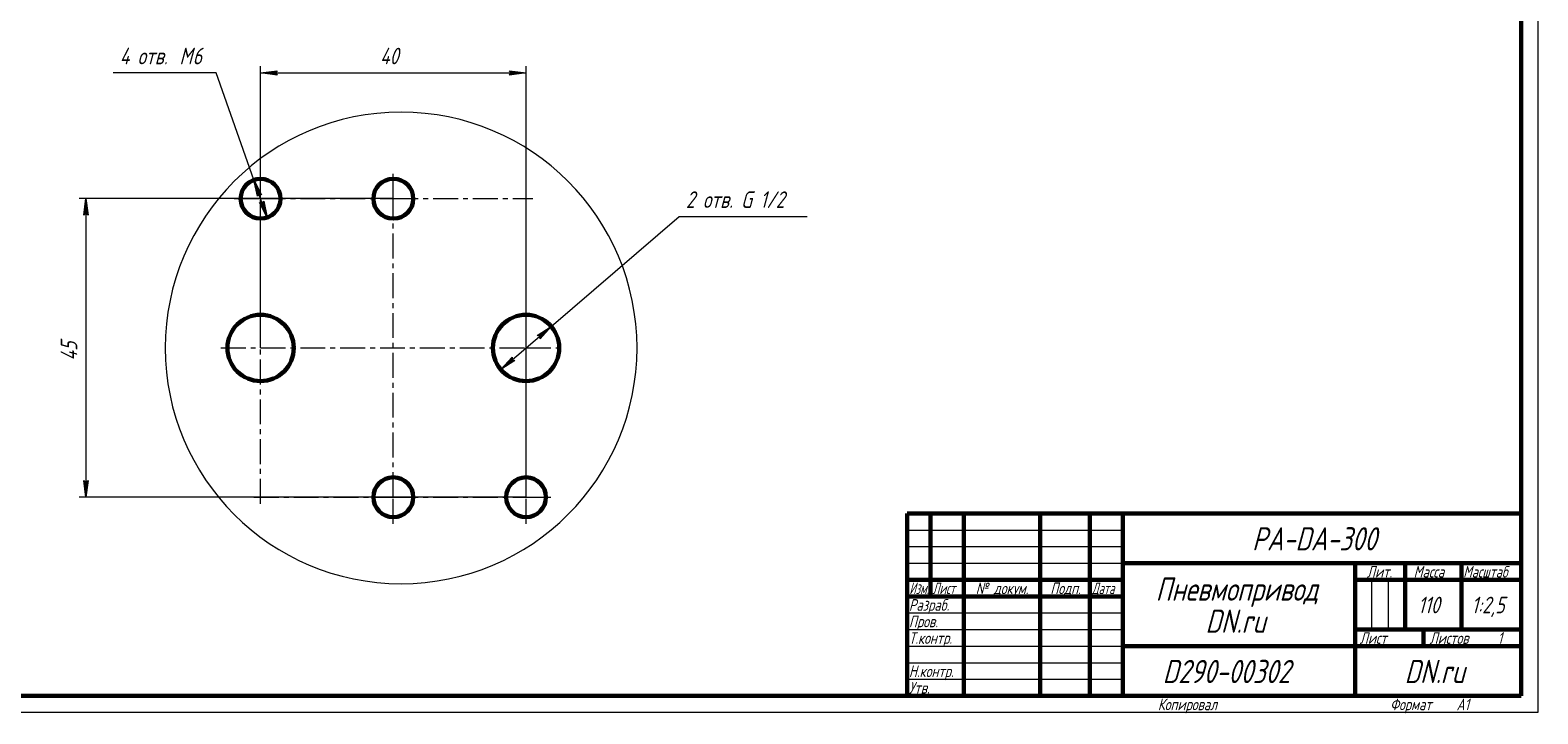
# Model space of a CAD drawing. Header units: millimetres. Extents: x 0 to 841, y 0 to 594.
# Tile 15 of 26: x 387 to 841, y 0 to 206. Entities that reach past the tile are written whole.
import ezdxf

# ---------------------------------------------------------------- set-up
doc = ezdxf.new("R2010")
doc.units = ezdxf.units.MM
for name, pattern in [('K5LT_AXLED', [12, 7.5, -1.5, 1.5, -1.5]), ('K5LT_BASIC', [0]), ('K5LT_THIN', [0]), ('K5LT_THIN_INCLUDED_TO_HATCHING', [0])]:
    doc.linetypes.add(name, pattern=pattern)
doc.layers.add('Системный слой', color=7, linetype='Continuous')
doc.layers.add('Системный слой (1)', color=7, linetype='Continuous', true_color=0x6c6c6c)
doc.styles.add('KDIMTEXTSTYLE', font='txt', dxfattribs={"width": 0.96, "oblique": 15, "height": 5})
doc.styles.add('KTEXTSTYLE', font='txt', dxfattribs={"width": 0.96, "height": 5})
doc.dimstyles.new('KDIMSTYLE (2.00)', dxfattribs={"dimtxt": 5, "dimasz": 1, "dimexe": 2, "dimexo": 0, "dimgap": 1, "dimtad": 1, "dimlfac": 0.5, "dimtxsty": 'KDIMTEXTSTYLE', "dimsah": 1, "dimcen": 0, "dimdle": 1, "dimadec": 0, "dimazin": 0, "dimtfac": 0.667, "dimtmove": 0, "dimatfit": 3, "dimfxl": 1, "dimtvp": 1, "dimtolj": 1, "dimtzin": 0, "dimarcsym": 0})

# ---------------------------------------------------------------- blocks, each defined once
blk = doc.blocks.new('U107')
at = {"layer": 'Системный слой (1)', "color": 7, "linetype": 'K5LT_THIN_INCLUDED_TO_HATCHING', "lineweight": 18}
for start, end in [(0, 180), (180, 0)]:
    blk.add_arc((498.49, 109.91), 71.08, start, end, dxfattribs=at)
blk = doc.blocks.new('D17')
at = {"layer": 'Системный слой (1)'}
for points in [[(540.36, 112.66), (543.73, 116.41), (539.5, 113.65), (540.31, 113.48)], [(528.56, 103.4), (532.79, 106.16), (531.98, 106.33), (531.93, 107.16)]]:
    blk.add_hatch(color=7, dxfattribs=at).paths.add_polyline_path(points)
at = {"layer": 'Системный слой (1)', "color": 7, "linetype": 'K5LT_THIN', "lineweight": 18}
for p, q in [((528.56, 103.4), (543.73, 116.41)), ((539.5, 113.65), (543.73, 116.41)), ((540.31, 113.48), (539.5, 113.65)), ((543.73, 116.41), (540.36, 112.66)), ((540.36, 112.66), (540.31, 113.48)), ((528.56, 103.4), (531.93, 107.16)), ((532.79, 106.16), (528.56, 103.4)), ((531.93, 107.16), (531.98, 106.33)), ((531.98, 106.33), (532.79, 106.16))]:
    blk.add_line(p, q, dxfattribs=at)
blk.add_wipeout([(584.32, 150.53), (584.32, 157.91), (617.44, 157.91), (617.44, 150.53)]).dxf.layer = 'Системный слой (1)'
for p, q in [((543.73, 116.41), (582.32, 149.53)), ((582.32, 149.53), (620.82, 149.53))]:
    blk.add_line(p, q, dxfattribs=at)
at = {"layer": 'Системный слой (1)', "color": 7, "insert": (584.32, 157.12), "char_height": 5, "attachment_point": 1, "style": 'KTEXTSTYLE'}
blk.add_mtext('\\fArial|b0|c204|p34;\\H5.0;\\W1.000;\\Q15;\\fGOST Type AU|b0|i0|c204|p34;\\Q15;\\W0.960;2 отв. G 1/2', dxfattribs=at)
blk = doc.blocks.new('KDIMARROW_01')
at = {"layer": 'Системный слой'}
blk.add_hatch(color=0, dxfattribs=at).paths.add_polyline_path([(0, 0), (-5, 0.66), (-4.5, 0), (-5, -0.66)])
at = {"layer": 'Системный слой', "color": 0, "linetype": 'K5LT_THIN', "lineweight": 18}
for p, q in [((-4.5, 0), (-5, 0.66)), ((-5, 0.66), (0, 0)), ((0, 0), (-5, -0.66)), ((-5, -0.66), (-4.5, 0))]:
    blk.add_line(p, q, dxfattribs=at)
at = {"layer": 'Системный слой (1)', "color": 0, "linetype": 'K5LT_THIN', "lineweight": 18}
blk.add_line((659.18, 293), (658.78, 293), dxfattribs=at)
blk = doc.blocks.new('D18')
at = {"layer": 'Системный слой (1)'}
for points in [[(456.14, 192.82), (461.14, 193.48), (460.64, 192.82), (461.14, 192.17)], [(536.14, 192.82), (531.14, 193.48), (531.64, 192.82), (531.14, 192.17)]]:
    blk.add_hatch(color=7, dxfattribs=at).paths.add_polyline_path(points)
at = {"layer": 'Системный слой (1)', "color": 7, "linetype": 'K5LT_THIN', "lineweight": 18}
for p, q in [((456.14, 109.91), (456.14, 194.82)), ((456.14, 192.82), (461.14, 193.48)), ((461.14, 192.17), (456.14, 192.82)), ((461.14, 193.48), (460.64, 192.82)), ((460.64, 192.82), (461.14, 192.17)), ((531.64, 192.82), (531.14, 193.48)), ((531.14, 193.48), (536.14, 192.82)), ((536.14, 192.82), (531.14, 192.17)), ((531.14, 192.17), (531.64, 192.82)), ((536.14, 64.91), (536.14, 194.82))]:
    blk.add_line(p, q, dxfattribs=at)
blk.add_wipeout([(492.13, 193.82), (492.13, 201.21), (499.84, 201.21), (499.84, 193.82)]).dxf.layer = 'Системный слой (1)'
blk.add_line((456.14, 192.82), (536.14, 192.82), dxfattribs=at)
at = {"layer": 'Системный слой (1)', "color": 7, "insert": (492.13, 200.41), "char_height": 5, "attachment_point": 1, "style": 'KTEXTSTYLE'}
blk.add_mtext('\\fArial|b0|c204|p34;\\H5.0;\\W1.000;\\Q15;\\fGOST Type AU|b0|i0|c204|p34;\\Q15;\\W0.960;40', dxfattribs=at)
blk = doc.blocks.new('D19')
at = {"layer": 'Системный слой (1)'}
for points in [[(404.17, 149.91), (403.51, 154.91), (402.85, 149.91), (403.51, 150.41)], [(403.51, 64.91), (404.17, 69.91), (403.51, 69.41), (402.85, 69.91)]]:
    blk.add_hatch(color=7, dxfattribs=at).paths.add_polyline_path(points)
at = {"layer": 'Системный слой (1)', "color": 7, "linetype": 'K5LT_THIN', "lineweight": 18}
for p, q in [((496.14, 154.91), (401.51, 154.91)), ((402.85, 149.91), (403.51, 154.91)), ((403.51, 154.91), (404.17, 149.91)), ((403.51, 150.41), (402.85, 149.91)), ((404.17, 149.91), (403.51, 150.41)), ((403.51, 64.91), (402.85, 69.91)), ((402.85, 69.91), (403.51, 69.41)), ((403.51, 69.41), (404.17, 69.91)), ((404.17, 69.91), (403.51, 64.91)), ((536.14, 64.91), (401.51, 64.91))]:
    blk.add_line(p, q, dxfattribs=at)
blk.add_wipeout([(402.51, 106.09), (395.13, 106.09), (395.13, 113.42), (402.51, 113.42)]).dxf.layer = 'Системный слой (1)'
blk.add_line((403.51, 154.91), (403.51, 64.91), dxfattribs=at)
at = {"layer": 'Системный слой (1)', "color": 7, "insert": (395.92, 106.09), "char_height": 5, "attachment_point": 1, "rotation": 90, "style": 'KTEXTSTYLE'}
blk.add_mtext('\\fArial|b0|c204|p34;\\H5.0;\\W1.000;\\Q15;\\fGOST Type AU|b0|i0|c204|p34;\\Q15;\\W0.960;45', dxfattribs=at)
blk = doc.blocks.new('D20')
at = {"layer": 'Системный слой (1)'}
for points in [[(456.43, 156.07), (454.15, 160.57), (455.19, 155.63), (455.65, 156.32)], [(458.14, 149.25), (457.1, 154.18), (456.64, 153.49), (455.86, 153.74)]]:
    blk.add_hatch(color=7, dxfattribs=at).paths.add_polyline_path(points)
at = {"layer": 'Системный слой (1)', "color": 7, "linetype": 'K5LT_THIN', "lineweight": 18}
for p, q in [((454.15, 160.57), (442.81, 192.82)), ((454.15, 160.57), (456.43, 156.07)), ((455.19, 155.63), (454.15, 160.57)), ((458.14, 149.25), (454.15, 160.57)), ((455.65, 156.32), (455.19, 155.63)), ((456.43, 156.07), (455.65, 156.32)), ((458.14, 149.25), (455.86, 153.74)), ((455.86, 153.74), (456.64, 153.49)), ((456.64, 153.49), (457.1, 154.18)), ((457.1, 154.18), (458.14, 149.25))]:
    blk.add_line(p, q, dxfattribs=at)
blk.add_wipeout([(413.72, 193.82), (413.72, 201.21), (439.72, 201.21), (439.72, 193.82)]).dxf.layer = 'Системный слой (1)'
blk.add_line((442.81, 192.82), (411.72, 192.82), dxfattribs=at)
at = {"layer": 'Системный слой (1)', "color": 7, "char_height": 5, "attachment_point": 1, "style": 'KTEXTSTYLE'}
for s, insert in [('\\fArial|b0|c204|p34;\\H5.0;\\W1.000;\\Q15;\\fGOST Type AU|b0|i0|c204|p34;\\Q15;\\W0.960;4 отв. ', (413.72, 200.41)), ('\\fArial|b0|c204|p34;\\H5.0;\\W1.000;\\Q15;\\fGOST Type AU|b0|i0|c204|p34;\\Q15;\\W0.960;M', (431.71, 200.41)), ('\\fArial|b0|c204|p34;\\H5.0;\\W1.000;\\Q15;\\fGOST Type AU|b0|i0|c204|p34;\\Q15;\\W0.960;6', (435.68, 200.41))]:
    blk.add_mtext(s, dxfattribs=dict(at, insert=insert))
blk = doc.blocks.new('U108')
at = {"layer": 'Системный слой (1)', "color": 30, "linetype": 'K5LT_AXLED', "lineweight": 18, "true_color": 0xff8000}
for p, q in [((456.14, 154.91), (456.14, 162.91)), ((496.14, 154.91), (496.14, 162.91)), ((448.14, 154.91), (456.14, 154.91)), ((456.14, 109.91), (456.14, 154.91)), ((456.14, 154.91), (496.14, 154.91)), ((496.14, 154.91), (538.14, 154.91)), ((496.14, 64.91), (496.14, 154.91)), ((536.14, 109.91), (536.14, 156.91)), ((444.16, 109.91), (456.14, 109.91)), ((456.14, 62.91), (456.14, 109.91)), ((456.14, 109.91), (536.14, 109.91)), ((536.14, 109.91), (548.13, 109.91)), ((536.14, 64.91), (536.14, 109.91)), ((454.14, 64.91), (496.14, 64.91)), ((496.14, 56.91), (496.14, 64.91)), ((496.14, 64.91), (536.14, 64.91)), ((536.14, 56.91), (536.14, 64.91)), ((536.14, 64.91), (544.14, 64.91))]:
    blk.add_line(p, q, dxfattribs=at)
blk = doc.blocks.new('U109')
at = {"color": 7, "linetype": 'K5LT_THIN', "lineweight": 18}
for p, q in [((841, 594), (841, 0)), ((651, 55), (716, 55)), ((651, 50), (716, 50)), ((651, 45), (716, 45)), ((790.96, 25), (790.96, 40)), ((795.98, 25), (795.98, 40)), ((651, 30), (716, 30)), ((651, 25), (716, 25)), ((651, 20), (716, 20)), ((651, 15), (716, 15)), ((651, 10), (716, 10)), ((841, 0), (0, 0))]:
    blk.add_line(p, q, dxfattribs=at)
at = {"color": 150, "linetype": 'K5LT_BASIC', "lineweight": 60, "true_color": 0x0080ff}
for p, q in [((836, 589), (836, 5)), ((651, 60), (836, 60)), ((651, 5), (651, 60)), ((658, 35), (658, 60)), ((668, 5), (668, 60)), ((691, 5), (691, 60)), ((706, 5), (706, 60)), ((716, 5), (716, 60)), ((716, 45), (836, 45)), ((786, 5), (786, 45)), ((801, 25), (801, 45)), ((818, 25), (818, 45)), ((651, 40), (716, 40)), ((786, 40), (801, 40)), ((801, 40), (836, 40)), ((651, 35), (716, 35)), ((786, 25), (836, 25)), ((806.57, 20), (806.57, 25)), ((716, 20), (786, 20)), ((786, 20), (836, 20)), ((836, 5), (20, 5))]:
    blk.add_line(p, q, dxfattribs=at)
at = {"color": 7, "attachment_point": 1, "style": 'KTEXTSTYLE'}
for s, insert, char_height in [('\\fArial|b0|c204|p34;\\H5.0;\\W1.000;\\Q15;\\fGOST Type AU|b0|i0|c204|p34;\\Q15;\\W0.960;\\H7.00;PA-DA-300', (754.91, 55.86), 7), ('\\fArial|b0|c204|p34;\\H5.0;\\W1.000;\\Q15;\\fGOST Type AU|b0|i0|c204|p34;\\Q15;\\W0.960;\\H3.50;Лит.', (789.47, 44.18), 3.5), ('\\fArial|b0|c204|p34;\\H5.0;\\W1.000;\\Q15;\\fGOST Type AU|b0|i0|c204|p34;\\Q15;\\W0.960;\\H3.50;Масса', (803.58, 44.18), 3.5), ('\\fArial|b0|c204|p34;\\H5.0;\\W1.000;\\Q15;\\fGOST Type AU|b0|i0|c204|p34;\\Q15;\\W0.926;\\H3.50;Масштаб', (818.52, 44.18), 3.5), ('\\fArial|b0|c204|p34;\\H5.0;\\W1.000;\\Q15;\\fGOST Type AU|b0|i0|c204|p34;\\Q15;\\W0.786;\\H3.50;Изм.', (651.62, 39.18), 3.5), ('\\fArial|b0|c204|p34;\\H5.0;\\W1.000;\\Q15;\\fGOST Type AU|b0|i0|c204|p34;\\Q15;\\W0.800;\\H3.50;Лист', (658.61, 39.18), 3.5), ('\\fArial|b0|c204|p34;\\H5.0;\\W1.000;\\Q15;\\fGOST Type AU|b0|i0|c204|p34;\\Q15;\\W0.960;\\H3.50;№ докум.', (671.63, 39.18), 3.5), ('\\fArial|b0|c204|p34;\\H5.0;\\W1.000;\\Q15;\\fGOST Type AU|b0|i0|c204|p34;\\Q15;\\W0.960;\\H3.50;Подп.', (694.1, 39.18), 3.5), ('\\fArial|b0|c204|p34;\\H5.0;\\W1.000;\\Q15;\\fGOST Type AU|b0|i0|c204|p34;\\Q15;\\W0.800;\\H3.50;Дата', (706.61, 39.18), 3.5), ('\\fArial|b0|c204|p34;\\H5.0;\\W1.000;\\Q15;\\fGOST Type AU|b0|i0|c204|p34;\\Q15;\\W0.960;\\H7.00;Пневмопривод', (725.83, 40.69), 7), ('\\fArial|b0|c204|p34;\\H5.0;\\W1.000;\\Q15;\\fGOST Type AU|b0|i0|c204|p34;\\Q15;\\W0.960;\\H3.50;Разраб.', (651.5, 34.18), 3.5), ('\\fArial|b0|c204|p34;\\H5.0;\\W1.000;\\Q15;\\fGOST Type AU|b0|i0|c204|p34;\\Q15;\\W0.960;110', (804.89, 34.9), 5), ('\\fArial|b0|c204|p34;\\H5.0;\\W1.000;\\Q15;\\fGOST Type AU|b0|i0|c204|p34;\\Q15;\\W0.960;{\\c16711680;1:2,5}', (821, 34.9), 5), ('\\fArial|b0|c204|p34;\\H5.0;\\W1.000;\\Q15;\\fGOST Type AU|b0|i0|c204|p34;\\Q15;\\W0.960;\\H3.50;Пров.', (651.5, 29.18), 3.5), ('\\fArial|b0|c204|p34;\\H5.0;\\W1.000;\\Q15;\\fGOST Type AU|b0|i0|c204|p34;\\Q15;\\W0.960;\\H7.00;DN.ru', (740.84, 31.02), 7), ('\\fArial|b0|c204|p34;\\H5.0;\\W1.000;\\Q15;\\fGOST Type AU|b0|i0|c204|p34;\\Q15;\\W0.960;\\H3.50;Т.контр.', (651.5, 24.18), 3.5), ('\\fArial|b0|c204|p34;\\H5.0;\\W1.000;\\Q15;\\fGOST Type AU|b0|i0|c204|p34;\\Q15;\\W0.960;\\H3.50;Лист', (787.32, 24.18), 3.5), ('\\fArial|b0|c204|p34;\\H5.0;\\W1.000;\\Q15;\\fGOST Type AU|b0|i0|c204|p34;\\Q15;\\W0.960;\\H3.50;Листов', (808.36, 24.18), 3.5), ('\\fArial|b0|c204|p34;\\H5.0;\\W1.000;\\Q15;\\fGOST Type AU|b0|i0|c204|p34;\\Q15;\\W0.960;\\H3.50;1', (828.91, 24.18), 3.5), ('\\fArial|b0|c204|p34;\\H5.0;\\W1.000;\\Q15;\\fGOST Type AU|b0|i0|c204|p34;\\Q15;\\W0.960;\\H3.50;Н.контр.', (651.5, 14.18), 3.5), ('\\fArial|b0|c204|p34;\\H5.0;\\W1.000;\\Q15;\\fGOST Type AU|b0|i0|c204|p34;\\Q15;\\W0.960;\\H7.00;D290-00302', (727.96, 15.86), 7), ('\\fArial|b0|c204|p34;\\H5.0;\\W1.000;\\Q15;\\fGOST Type AU|b0|i0|c204|p34;\\Q15;\\W0.960;\\H7.00;DN.ru', (800.84, 15.86), 7), ('\\fArial|b0|c204|p34;\\H5.0;\\W1.000;\\Q15;\\fGOST Type AU|b0|i0|c204|p34;\\Q15;\\W0.960;\\H3.50;Утв.', (651.5, 9.18), 3.5), ('\\fArial|b0|c204|p34;\\H5.0;\\W1.000;\\Q15;\\fGOST Type AU|b0|i0|c204|p34;\\Q15;\\W0.960;\\H3.50;Копировал', (726.5, 4.18), 3.5), ('\\fArial|b0|c204|p34;\\H5.0;\\W1.000;\\Q15;\\fGOST Type AU|b0|i0|c204|p34;\\Q15;\\W0.960;\\H3.50;Формат', (796.5, 4.18), 3.5), ('\\fArial|b0|c204|p34;\\H5.0;\\W1.000;\\Q15;\\fGOST Type AU|b0|i0|c204|p34;\\Q15;\\W0.960;\\H3.50;A1', (816.5, 4.18), 3.5)]:
    blk.add_mtext(s, dxfattribs=dict(at, insert=insert, char_height=char_height))

msp = doc.modelspace()

# ---------------------------------------------------------------- linework, layer by layer
at = {"layer": 'Системный слой (1)', "color": 150, "linetype": 'K5LT_BASIC', "lineweight": 60, "true_color": 0x0080ff}
for centre, radius in [((456.1449, 154.9055), 6), ((496.1449, 154.9055), 6), ((456.1449, 109.9055), 9.9889), ((536.1449, 109.9055), 9.9889), ((496.1449, 64.9055), 6), ((536.1449, 64.9055), 6)]:
    msp.add_circle(centre, radius, dxfattribs=at)

# ---------------------------------------------------------------- block references
at = {"layer": 'Системный слой (1)'}
msp.add_blockref('U107', (0, 0), dxfattribs=at)

# ---------------------------------------------------------------- next in the draw order: dimensions: what is measured, and where the dimension line sits
at = {"layer": 'Системный слой (1)', "color": 7}
dim = msp.add_diameter_dim_2p(p1=(532.3549, 106.6529), p2=(539.935, 113.1582), text='\\fGOST Type AU|b0|c204|p34;\\H5.0;\\W0.960;\\Q15;\\fGOST Type AU|b0|i0|c204|p34;\\Q15;2 отв. \\fGOST Type AU|b0|c204|p34;\\H5.0;\\W0.960;\\Q15;\\fGOST Type AU|b0|c204|p34;\\H5.0;\\W0.960;\\Q15;\\fGOST Type AU|b0|i0|c204|p34;\\Q15;G 1/2', dimstyle='KDIMSTYLE (2.00)', override={"dimtih": 1, "dimtoh": 1, "dimblk1": 'KDIMARROW_01', "dimblk2": 'KDIMARROW_01', "dimclrt": 7, "dimtmove": 1, "dimatfit": 2, "dimtolj": 1}, dxfattribs=at)
dim.commit()
dim.dimension.update_dxf_attribs({"geometry": 'D17', "text_midpoint": (584.3192, 149.5328), "dimtype": 163})

# ---------------------------------------------------------------- next in the draw order: dimensions: what is measured, and where the dimension line sits
dim = msp.add_linear_dim(base=(456.1449, 192.8246), p1=(536.1449, 64.9055), p2=(456.1449, 109.9055), dimstyle='KDIMSTYLE (2.00)', override={"dimexo": 0, "dimpost": '\\fGOST Type AU|b0|c204|p34;\\H5.0;\\W0.960;\\Q15;<>', "dimblk1": 'KDIMARROW_01', "dimblk2": 'KDIMARROW_01', "dimse1": 0, "dimse2": 0, "dimclrt": 7, "dimtol": 1, "dimtp": 0, "dimtm": 0, "dimtdec": 5, "dimtolj": 1}, dxfattribs=at)
dim.commit()
dim.dimension.update_dxf_attribs({"geometry": 'D18', "text_midpoint": (496.1449, 192.8246), "dimtype": 160})

# ---------------------------------------------------------------- next in the draw order: dimensions: what is measured, and where the dimension line sits
dim = msp.add_linear_dim(base=(403.5083, 154.9055), p1=(536.1449, 64.9055), p2=(496.1449, 154.9055), angle=90, dimstyle='KDIMSTYLE (2.00)', override={"dimexo": 0, "dimpost": '\\fGOST Type AU|b0|c204|p34;\\H5.0;\\W0.960;\\Q15;<>', "dimblk1": 'KDIMARROW_01', "dimblk2": 'KDIMARROW_01', "dimse1": 0, "dimse2": 0, "dimclrt": 7, "dimtol": 1, "dimtp": 0, "dimtm": 0, "dimtdec": 5, "dimtolj": 1}, dxfattribs=at)
dim.commit()
dim.dimension.update_dxf_attribs({"geometry": 'D19', "text_midpoint": (403.5083, 109.9055), "dimtype": 160})

# ---------------------------------------------------------------- next in the draw order: dimensions: what is measured, and where the dimension line sits
dim = msp.add_diameter_dim_2p(p1=(457.1404, 152.0755), p2=(455.1495, 157.7356), dimstyle='KDIMSTYLE (2.00)', override={"dimtih": 1, "dimtoh": 1, "dimpost": '\\fGOST Type AU|b0|c204|p34;\\H5.0;\\W0.960;\\Q15;\\fGOST Type AU|b0|i0|c204|p34;\\Q15;4 отв. \\fGOST Type AU|b0|c204|p34;\\H5.0;\\W0.960;\\Q15;М<>', "dimblk1": 'KDIMARROW_01', "dimblk2": 'KDIMARROW_01', "dimclrt": 7, "dimtol": 1, "dimtp": 0, "dimtm": 0, "dimtdec": 5, "dimtmove": 1, "dimatfit": 2, "dimtolj": 1}, dxfattribs=at)
dim.commit()
dim.dimension.update_dxf_attribs({"geometry": 'D20', "text_midpoint": (440.8071, 192.8246), "dimtype": 163})

# ---------------------------------------------------------------- next in the draw order: block references
msp.add_blockref('U109', (0, 0))
at = {"layer": 'Системный слой (1)'}
msp.add_blockref('U108', (0, 0), dxfattribs=at)

doc.saveas('drawing.dxf')
